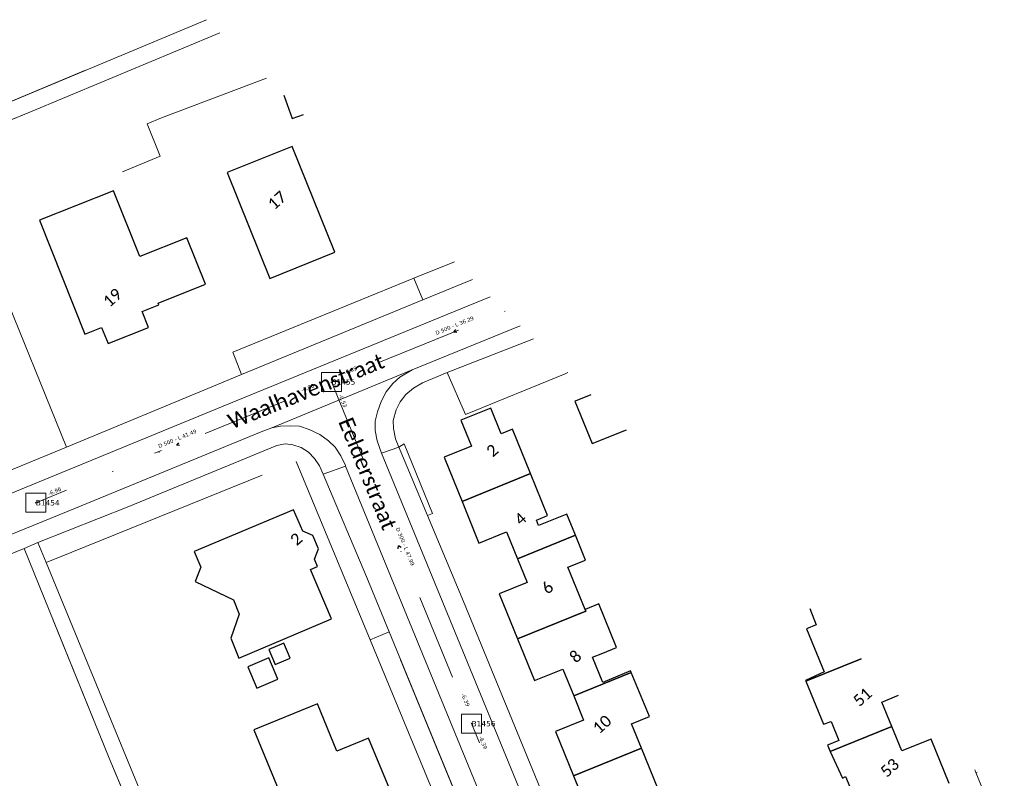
# Model space of a CAD drawing. Header units: metres. Extents: x 113074 to 114313, y 482627 to 483855.
# Tile 75 of 78: x 114100 to 114228, y 483085 to 483183. Entities that reach past the tile are written whole.
import ezdxf
from ezdxf.enums import TextEntityAlignment as Align

# ---------------------------------------------------------------- set-up
doc = ezdxf.new("R2010")
doc.units = ezdxf.units.M
doc.header["$MEASUREMENT"] = 0
doc.linetypes.add('DGN Style 2', pattern=[50.429501, 30.257701, -20.1718])
doc.linetypes.add('DGN Style 6', pattern=[30.473618, 0.016022, -6.408752, 11.215317, -6.408752, 0.016022, -6.408752])
for name, color, linetype, lineweight in [('BGT-Lijnen - BTD Groenvoorziening  gras- en kruidachtigen (v)', 94, 'Continuous', 13), ('BGT-Lijnen - BTD Groenvoorziening  heesters (v)', 94, 'Continuous', 13), ('BGT-Lijnen - Huisnummer overig (t)', 252, 'Continuous', 13), ('BGT-Lijnen - ORL Straatnaam (t)', 7, 'Continuous', 13), ('BGT-Lijnen - PND grondvlak pand (v_mv)', 1, 'Continuous', 13), ('BGT-Lijnen - WGD Parkeervlak (v)', 7, 'Continuous', 13), ('BGT-Lijnen - WGD Rijbaan - Lokale weg (v)', 7, 'Continuous', 13), ('BGT-Lijnen - WGD Voetpad (v)', 7, 'Continuous', 13), ('Riolering - BOBs', 7, 'Continuous', 13), ('Riolering - Gemengd riool', 7, 'Continuous', 13), ('Riolering - KNOOP_NUMMER', 7, 'Continuous', 13), ('Riolering - KNOOP_RIOOLPUT', 7, 'Continuous', 13), ('Riolering - Leidingtekst', 7, 'Continuous', 13), ('Riolering - Level 63', 7, 'Continuous', 13), ('Riolering - Stroomrichting', 7, 'Continuous', 13)]:
    doc.layers.add(name, color=color, linetype=linetype, lineweight=lineweight)
doc.styles.add('Style-Calibri', font='calibri.ttf')
doc.styles.add('Style-Verdana', font='verdana.ttf')

# ---------------------------------------------------------------- blocks, each defined once
blk = doc.blocks.new('rioput')
at = {"layer": 'Riolering - Level 63', "linetype": 'Continuous', "lineweight": 13}
blk.add_3dface([(-1.29, 1.24), (1.29, 1.24), (1.29, -1.24), (-1.29, -1.24)], dxfattribs=at)

msp = doc.modelspace()

# ---------------------------------------------------------------- linework, layer by layer
at = {"layer": 'BGT-Lijnen - BTD Groenvoorziening  gras- en kruidachtigen (v)', "linetype": 'DGN Style 2', "lineweight": 13, "flags": 128}
for points in [[(114080.75, 483165.03), (114124.38, 483183.26)], [(114100.68, 483114.55), (114090.99, 483110.6), (114078.43, 483105.49)], [(114115.94, 483077.26), (114111.74, 483087.31), (114100.68, 483114.55)]]:
    msp.add_lwpolyline(points, dxfattribs=at)
at = {"layer": 'BGT-Lijnen - BTD Groenvoorziening  heesters (v)', "linetype": 'DGN Style 2', "lineweight": 13, "flags": 128}
for points in [[(114126.1, 483181.57), (114101.2, 483171.16)], [(114118.52, 483170.49), (114132.17, 483175.65)], [(114101.2, 483171.16), (114090.79, 483166.92), (114091.96, 483164.16)], [(114118.34, 483165.54), (114116.65, 483169.71), (114118.52, 483170.49)], [(114106.21, 483127.74), (114094.81, 483155.72), (114118.34, 483165.54)], [(114085.72, 483156.8), (114098.82, 483124.67), (114106.21, 483127.74)], [(114156.58, 483151.81), (114151.3, 483149.7)], [(114152.48, 483146.85), (114151.3, 483149.7), (114127.79, 483140.06)], [(114151.3, 483149.7), (114152.48, 483146.85), (114158.94, 483149.51)], [(114127.79, 483140.06), (114128.92, 483137.15), (114152.48, 483146.85)], [(114134.58, 483128.15), (114133.52, 483127.93), (114114.3, 483120.02)], [(114136.67, 483127.67), (114135.59, 483128.03), (114134.58, 483128.15)], [(114150.05, 483128.14), (114149.36, 483127.73), (114149.6, 483127.13)], [(114153.74, 483119.11), (114150.05, 483128.14)], [(114138.42, 483126.26), (114137.61, 483127.07), (114136.67, 483127.67)], [(114149.6, 483127.13), (114153.07, 483118.83), (114153.74, 483119.11)], [(114103.55, 483112.74), (114106.89, 483114.09), (114136.02, 483125.85)], [(114136.02, 483125.85), (114145.64, 483102.71), (114148.11, 483103.72)], [(114139.51, 483124.22), (114139.06, 483125.29), (114138.42, 483126.26)], [(114148.11, 483103.72), (114145.2, 483110.81), (114139.51, 483124.22)], [(114114.3, 483120.02), (114102.49, 483115.32), (114103.55, 483112.74)], [(114148.11, 483103.72), (114145.64, 483102.71), (114157.67, 483073.53)], [(114157.67, 483073.53), (114160.08, 483074.53), (114148.11, 483103.72)], [(114224.16, 483085.81), (114224.3, 483085.45)], [(114224.46, 483085.52), (114224.3, 483085.45), (114227.99, 483076.32)], [(114224.3, 483085.45), (114224.46, 483085.52)]]:
    msp.add_lwpolyline(points, dxfattribs=at)
at = {"layer": 'BGT-Lijnen - ORL Straatnaam (t)', "linetype": 'Continuous', "lineweight": 13, "flags": 128}
msp.add_lwpolyline([(114117.63, 483126.93), (114118.55, 483127.3)], dxfattribs=at)
at = {"layer": 'BGT-Lijnen - PND grondvlak pand (v_mv)', "linetype": 'Continuous', "lineweight": 25, "flags": 128}
for points in [[(114134.43, 483173.44), (114135.52, 483170.42)], [(114135.52, 483170.42), (114136.99, 483170.95)], [(114141.02, 483153.04), (114135.48, 483166.79), (114127.05, 483163.39)], [(114127.05, 483163.39), (114132.59, 483149.65), (114141.02, 483153.04)], [(114115.7, 483152.49), (114112.31, 483161.02), (114102.69, 483157.2)], [(114102.69, 483157.2), (114108.57, 483142.39), (114110.76, 483143.26)], [(114124.24, 483148.89), (114121.84, 483154.93), (114115.7, 483152.49)], [(114118.19, 483146.21), (114118.1, 483146.45), (114124.24, 483148.89)], [(114116.84, 483143.25), (114116.01, 483145.34), (114118.19, 483146.21)], [(114110.76, 483143.26), (114111.59, 483141.17), (114116.84, 483143.25)], [(114174.29, 483134.52), (114172.46, 483133.78), (114172.23, 483133.69)], [(114172.23, 483133.69), (114174.45, 483128.18), (114178.92, 483129.99)], [(114161.29, 483132.79), (114157.41, 483131.21), (114158.77, 483127.86)], [(114164.12, 483130.06), (114162.65, 483129.46), (114161.29, 483132.79)], [(114157.56, 483120.67), (114166.46, 483124.29), (114164.12, 483130.06)], [(114158.77, 483127.86), (114155.22, 483126.42), (114157.56, 483120.67)], [(114166.46, 483124.29), (114157.56, 483120.67), (114159.76, 483115.27)], [(114167.22, 483118.23), (114168.68, 483118.83), (114166.46, 483124.29)], [(114135.66, 483119.6), (114122.77, 483114.18), (114123.64, 483112.12)], [(114138.17, 483116.25), (114136.87, 483116.83), (114135.66, 483119.6)], [(114164.78, 483113.22), (114172.3, 483116.28), (114171.19, 483119.03)], [(114171.19, 483119.03), (114167.5, 483117.55), (114167.22, 483118.23)], [(114159.76, 483115.27), (114163.35, 483116.73), (114164.78, 483113.22)], [(114138.91, 483114.51), (114138.17, 483116.25)], [(114172.3, 483116.28), (114164.78, 483113.22), (114166.02, 483110.16)], [(114171.3, 483112.13), (114173.61, 483113.06), (114172.3, 483116.28)], [(114138.78, 483112.23), (114138.38, 483113.18), (114138.91, 483114.51)], [(114123.64, 483112.12), (114122.89, 483110.28), (114127.86, 483107.87)], [(114140.59, 483105.4), (114137.87, 483111.85), (114138.78, 483112.23)], [(114173.53, 483106.64), (114171.3, 483112.13)], [(114166.02, 483110.16), (114162.39, 483108.68), (114164.77, 483102.83)], [(114127.86, 483107.87), (114128.63, 483106.03), (114127.52, 483102.89)], [(114164.77, 483102.83), (114173.62, 483106.43), (114173.53, 483106.64)], [(114173.53, 483106.64), (114173.62, 483106.43), (114164.77, 483102.83)], [(114175.31, 483107.36), (114173.53, 483106.64)], [(114175.84, 483100.96), (114177.62, 483101.68), (114175.31, 483107.36)], [(114202.71, 483106.76), (114203.57, 483104.65)], [(114127.52, 483102.89), (114128.59, 483100.33), (114140.59, 483105.4)], [(114203.57, 483104.65), (114202.3, 483104.14), (114204.58, 483098.54)], [(114164.77, 483102.83), (114166.98, 483097.39), (114170.65, 483098.88)], [(114134.41, 483102.24), (114132.47, 483101.42), (114133.29, 483099.49)], [(114133.29, 483099.49), (114135.22, 483100.3), (114134.41, 483102.24)], [(114132.49, 483100.34), (114129.73, 483099.18), (114130.9, 483096.41)], [(114130.9, 483096.41), (114133.66, 483097.58), (114132.49, 483100.34)], [(114175.85, 483097.15), (114174.52, 483100.42), (114175.84, 483100.96)], [(114209.39, 483100.23), (114202.2, 483097.31), (114204.51, 483091.75)], [(114202.2, 483097.31), (114209.39, 483100.23)], [(114170.65, 483098.88), (114172.06, 483095.41), (114179.54, 483098.45)], [(114179.54, 483098.45), (114172.06, 483095.41), (114173.34, 483092.27)], [(114179.54, 483098.45), (114179.46, 483098.66), (114175.85, 483097.15)], [(114179.59, 483091.76), (114181.92, 483092.74), (114179.54, 483098.45)], [(114204.58, 483098.54), (114202.15, 483097.42), (114202.2, 483097.31)], [(114212.07, 483094.61), (114214.25, 483095.49)], [(114141.3, 483088.23), (114138.77, 483094.38), (114130.54, 483090.99)], [(114205.38, 483088.18), (114213.36, 483091.43), (114212.07, 483094.61)], [(114173.34, 483092.27), (114169.69, 483090.79), (114172.04, 483085.02)], [(114172.04, 483085.02), (114180.88, 483088.61), (114179.59, 483091.76)], [(114204.51, 483091.75), (114205.51, 483092.1), (114206.51, 483089.61)], [(114213.36, 483091.43), (114205.38, 483088.18), (114206.96, 483084.73)], [(114214.66, 483088.25), (114213.36, 483091.43)], [(114130.54, 483090.99), (114137.54, 483073.99), (114149.9, 483079.08)], [(114149.9, 483079.08), (114145.43, 483089.93), (114141.3, 483088.23)], [(114220.83, 483084.04), (114218.48, 483089.8), (114214.66, 483088.25)], [(114183.04, 483083.28), (114180.88, 483088.61), (114172.04, 483085.02)], [(114206.51, 483089.61), (114205.01, 483088.99), (114205.38, 483088.18)], [(114172.04, 483085.02), (114174.35, 483079.34), (114178, 483080.82)], [(114206.96, 483084.73), (114207.38, 483084.92), (114209.57, 483079.66)]]:
    msp.add_lwpolyline(points, dxfattribs=at)
at = {"layer": 'BGT-Lijnen - WGD Parkeervlak (v)', "linetype": 'Continuous', "lineweight": 13, "flags": 128}
for points in [[(114166.85, 483141.78), (114155.64, 483137.42), (114158.02, 483131.98)], [(114158.02, 483131.98), (114170.94, 483137.27), (114171.31, 483137.42)]]:
    msp.add_lwpolyline(points, dxfattribs=at)
at = {"layer": 'BGT-Lijnen - WGD Rijbaan - Lokale weg (v)', "linetype": 'Continuous', "lineweight": 13, "flags": 128}
for points in [[(114161.23, 483147.27), (114127.29, 483133.36), (114077.76, 483112.99)], [(114151.07, 483137.78), (114165.1, 483143.49)], [(114149.49, 483136.83), (114151.07, 483137.78), (114132.84, 483130.24)], [(114132.84, 483130.24), (114151.07, 483137.78)], [(114147.69, 483134.89), (114148.58, 483135.99), (114149.49, 483136.83)], [(114146.57, 483132.33), (114147.07, 483133.65), (114147.69, 483134.89)], [(114146.27, 483129.9), (114146.3, 483131.09), (114146.57, 483132.33)], [(114107.35, 483119.79), (114131.46, 483129.72), (114132.84, 483130.24)], [(114132.84, 483130.24), (114134, 483130.45), (114135.24, 483130.51)], [(114135.24, 483130.51), (114136.44, 483130.44), (114137.71, 483130.01)], [(114137.71, 483130.01), (114139.09, 483129.37), (114140.22, 483128.56)], [(114147.12, 483126.93), (114146.54, 483128.53), (114146.27, 483129.9)], [(114140.22, 483128.56), (114141.08, 483127.71), (114141.81, 483126.61)], [(114176.79, 483054.6), (114147.12, 483126.93)], [(114141.81, 483126.61), (114142.41, 483125.32), (114142.43, 483125.26)], [(114142.43, 483125.26), (114159.06, 483084.71), (114172.96, 483050.97)], [(114075.66, 483106.73), (114077.4, 483107.58), (114107.35, 483119.79)]]:
    msp.add_lwpolyline(points, dxfattribs=at)
at = {"layer": 'BGT-Lijnen - WGD Voetpad (v)', "linetype": 'Continuous', "lineweight": 13, "flags": 128}
for points in [[(114124.38, 483183.26), (114080.75, 483165.03)], [(114101.2, 483171.16), (114126.1, 483181.57)], [(114091.96, 483164.16), (114090.79, 483166.92), (114101.2, 483171.16)], [(114158.94, 483149.51), (114152.48, 483146.85), (114128.92, 483137.15)], [(114127.29, 483133.36), (114161.23, 483147.27)], [(114165.1, 483143.49), (114151.07, 483137.78)], [(114152.44, 483136.1), (114155.64, 483137.42), (114166.85, 483141.78)], [(114128.92, 483137.15), (114125.82, 483135.88), (114106.21, 483127.74)], [(114151.07, 483137.78), (114149.49, 483136.83), (114148.58, 483135.99)], [(114148.58, 483135.99), (114147.69, 483134.89), (114147.07, 483133.65)], [(114150.26, 483134.58), (114151.24, 483135.38), (114152.44, 483136.1)], [(114149.01, 483132.57), (114149.53, 483133.61), (114150.26, 483134.58)], [(114074.83, 483111.82), (114077.76, 483112.99), (114127.29, 483133.36)], [(114147.07, 483133.65), (114146.57, 483132.33), (114146.3, 483131.09)], [(114148.64, 483130.13), (114148.63, 483131.18), (114149.01, 483132.57)], [(114146.3, 483131.09), (114146.27, 483129.9), (114146.54, 483128.53)], [(114131.46, 483129.72), (114107.35, 483119.79), (114077.4, 483107.58)], [(114134, 483130.45), (114132.84, 483130.24), (114131.46, 483129.72)], [(114136.44, 483130.44), (114135.24, 483130.51), (114134, 483130.45)], [(114139.09, 483129.37), (114137.71, 483130.01), (114136.44, 483130.44)], [(114149.36, 483127.73), (114148.93, 483128.82), (114148.64, 483130.13)], [(114114.3, 483120.02), (114133.52, 483127.93), (114134.58, 483128.15)], [(114134.58, 483128.15), (114135.59, 483128.03), (114136.67, 483127.67)], [(114141.08, 483127.71), (114140.22, 483128.56), (114139.09, 483129.37)], [(114146.54, 483128.53), (114147.12, 483126.93), (114149.36, 483127.73)], [(114106.21, 483127.74), (114098.82, 483124.67), (114097.06, 483123.53)], [(114136.67, 483127.67), (114137.61, 483127.07), (114138.42, 483126.26)], [(114142.41, 483125.32), (114141.81, 483126.61), (114141.08, 483127.71)], [(114149.36, 483127.73), (114147.12, 483126.93), (114176.79, 483054.6)], [(114153.07, 483118.83), (114149.6, 483127.13), (114149.36, 483127.73)], [(114138.42, 483126.26), (114139.06, 483125.29), (114139.51, 483124.22)], [(114139.51, 483124.22), (114142.43, 483125.26), (114142.41, 483125.32)], [(114142.43, 483125.26), (114139.51, 483124.22), (114145.2, 483110.81)], [(114172.96, 483050.97), (114159.06, 483084.71), (114142.43, 483125.26)], [(114100.68, 483114.55), (114102.49, 483115.32), (114114.3, 483120.02)], [(114157.75, 483107.66), (114153.07, 483118.83)], [(114078.43, 483105.49), (114090.99, 483110.6), (114100.68, 483114.55)], [(114103.55, 483112.74), (114102.49, 483115.32), (114100.68, 483114.55)], [(114100.68, 483114.55), (114111.74, 483087.31), (114115.94, 483077.26)], [(114119.83, 483073.15), (114103.55, 483112.74)], [(114145.2, 483110.81), (114148.11, 483103.72), (114160.08, 483074.53)], [(114178.91, 483055.99), (114170.38, 483076.9), (114157.75, 483107.66)]]:
    msp.add_lwpolyline(points, dxfattribs=at)
at = {"layer": 'Riolering - Gemengd riool', "color": 94, "linetype": 'DGN Style 6', "lineweight": 13, "flags": 128}
for points in [[(114163.15, 483145.39), (114140.6, 483136.2)], [(114140.6, 483136.2), (114102.2, 483120.5)], [(114158.8, 483091.8), (114140.6, 483136.2)], [(114102.2, 483120.5), (114051.65, 483099.9)], [(114173.87, 483054.9), (114158.8, 483091.8)]]:
    msp.add_lwpolyline(points, dxfattribs=at)
at = {"layer": 'Riolering - KNOOP_RIOOLPUT', "color": 7, "linetype": 'Continuous', "lineweight": 13}
for p in [(114140.6, 483136.2), (114102.2, 483120.5), (114158.8, 483091.8)]:
    msp.add_point(p, dxfattribs=at)
at = {"layer": 'Riolering - Stroomrichting', "color": 30, "linetype": 'Continuous', "lineweight": 25, "flags": 128}
for points in [[(114156.72, 483142.99), (114156.47, 483142.67)], [(114156.87, 483142.62), (114156.47, 483142.67)], [(114120.72, 483128.29), (114120.47, 483127.97)], [(114120.87, 483127.92), (114120.47, 483127.97)], [(114149.27, 483114.53), (114149.32, 483114.92)], [(114149.64, 483114.68), (114149.32, 483114.92)]]:
    msp.add_lwpolyline(points, dxfattribs=at)

# ---------------------------------------------------------------- block references
at = {"layer": 'Riolering - Level 63', "linetype": 'Continuous', "lineweight": 13}
for p in [(114140.6, 483136.2), (114102.2, 483120.5), (114158.8, 483091.8)]:
    msp.add_blockref('rioput', p, dxfattribs=at)

# ---------------------------------------------------------------- texts
at = {"layer": 'BGT-Lijnen - Huisnummer overig (t)', "linetype": 'Continuous', "lineweight": 13, "style": 'Style-Calibri'}
for s, p in [('17', (114133.54, 483159.8)), ('19', (114112.15, 483147.15)), ('2', (114161.49, 483127.3)), ('4', (114165.14, 483118.41)), ('2', (114136.03, 483115.78)), ('6', (114168.65, 483109.48)), ('8', (114172.29, 483100.54)), ('51', (114209.56, 483095.28)), ('10', (114175.74, 483091.72)), ('53', (114213.1, 483086.08))]:
    msp.add_text(s, height=1.5, rotation=41.85, dxfattribs=at).set_placement(p, align=Align.MIDDLE_CENTER)
at = {"layer": 'BGT-Lijnen - ORL Straatnaam (t)', "color": 7, "linetype": 'Continuous', "lineweight": 13, "style": 'Style-Calibri'}
for s, rotation, p in [('Waalhavenstraat', 22.1032, (114137.3, 483135)), ('Eelderstraat', 292.2485, (114145.31, 483124.28))]:
    msp.add_text(s, height=2, rotation=rotation, dxfattribs=at).set_placement(p, align=Align.MIDDLE_CENTER)
at = {"layer": 'Riolering - BOBs', "color": 7, "linetype": 'Continuous', "lineweight": 13, "style": 'Style-Verdana'}
for s, rotation, p in [('-6.89', 22.1791, (114143.16, 483137.46)), ('-6.88', 22.243, (114137.61, 483135.19)), ('-6.53', 292.2882, (114141.86, 483133.64)), ('-6.96', 22.243, (114104.76, 483121.76)), ('-6.39', 292.2882, (114157.79, 483094.79)), ('-6.39', 292.2243, (114160.06, 483089.24))]:
    msp.add_text(s, height=0.5, rotation=rotation, dxfattribs=at).set_placement(p, align=Align.CENTER)
at = {"layer": 'Riolering - KNOOP_NUMMER', "color": 7, "linetype": 'Continuous', "lineweight": 13, "style": 'Style-Verdana'}
for s, p in [('B1455', (114140.6, 483136.2)), ('B1454', (114102.2, 483120.5)), ('B1456', (114158.8, 483091.8))]:
    msp.add_text(s, height=0.7, dxfattribs=at).set_placement(p, align=Align.MIDDLE_LEFT)
at = {"layer": 'Riolering - Leidingtekst', "color": 7, "linetype": 'Continuous', "lineweight": 13, "style": 'Style-Verdana'}
for s, rotation, p in [('D 500 - L 36.29', 22.1826, (114156.69, 483143.3)), ('D 500 - L 41.49', 22.2374, (114120.69, 483128.6)), ('D 300 - L 47.99', 292.2892, (114149.95, 483114.71))]:
    msp.add_text(s, height=0.5, rotation=rotation, dxfattribs=at).set_placement(p, align=Align.CENTER)

doc.saveas('drawing.dxf')
